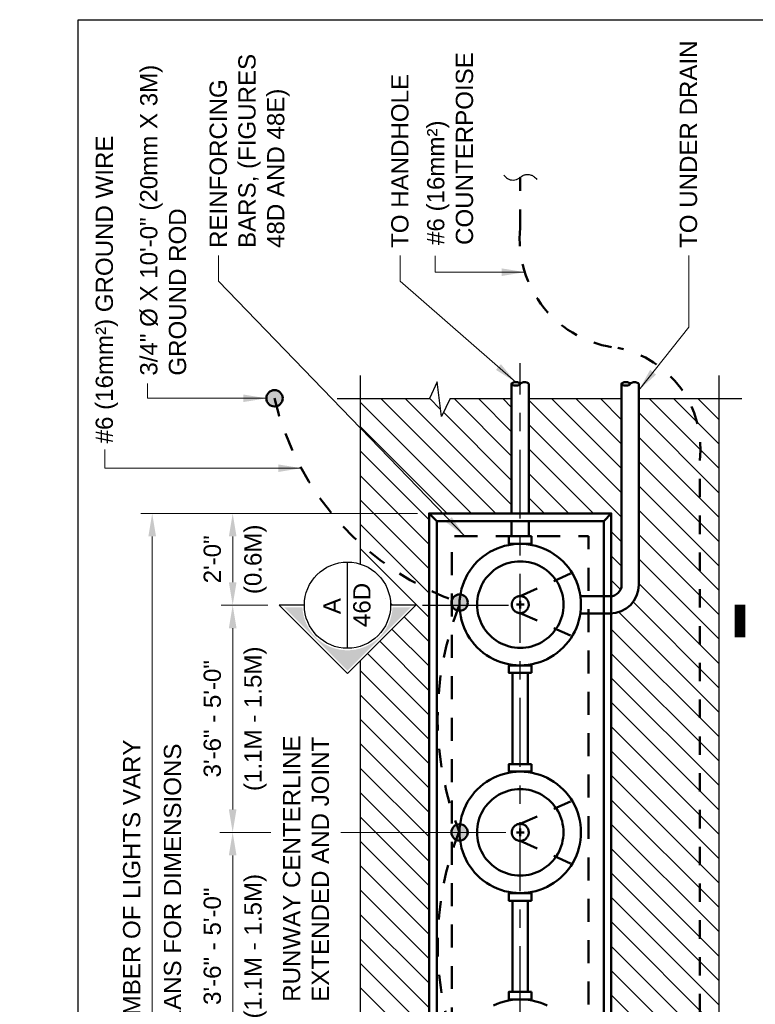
# Model space of a CAD drawing. Header units: inches. Extents: x -0.3 to 8.5, y 0 to 11.
# Tile 3 of 4: x -0.3 to 3.7, y 5.6 to 11. Entities that reach past the tile are written whole.
import ezdxf
from ezdxf.enums import TextEntityAlignment as Align

# ---------------------------------------------------------------- set-up
doc = ezdxf.new("R2010")
doc.units = ezdxf.units.IN
doc.header["$LTSCALE"] = 0.5
doc.header["$MEASUREMENT"] = 0
doc.header["$PDSIZE"] = 2
for name, pattern in [('CENTER2', [1.125, 0.75, -0.125, 0.125, -0.125]), ('DASHED2', [0.375, 0.25, -0.125]), ('HIDDEN2', [0.1875, 0.125, -0.0625])]:
    doc.linetypes.add(name, pattern=pattern)
doc.layers.get('0').update_dxf_attribs({"linetype": 'CONTINUOUS', "lineweight": 35})
doc.layers.get('DEFPOINTS').update_dxf_attribs({"linetype": 'CONTINUOUS', "lineweight": 35})
for name, color, linetype, lineweight in [('C-PVMT-PATT', 8, 'CONTINUOUS', 18), ('E-AFLD-LITE-APPR', 203, 'CONTINUOUS', 50), ('E-GRND-EQUI', 83, 'CONTINUOUS', 50), ('E-POWR-CNDT', 83, 'CONTINUOUS', 50), ('G-ANNO-REDL', 1, 'CONTINUOUS', 25)]:
    doc.layers.add(name, color=color, linetype=linetype, lineweight=lineweight)
for name, color, linetype in [('G-ANNO-DIMS', 7, 'CONTINUOUS'), ('G-ANNO-SYMB', 6, 'CONTINUOUS'), ('G-ANNO-SYMB @ 1', 6, 'CONTINUOUS'), ('G-ANNO-TEXT', 7, 'CONTINUOUS'), ('G-ANNO-TTLB', 7, 'CONTINUOUS')]:
    doc.layers.add(name, color=color, linetype=linetype)
doc.styles.add('01-E-BLDG-1_1', font='arial.ttf', dxfattribs={"height": 0.09375})
doc.styles.add('ARIAL', font='arial.ttf')
doc.dimstyles.new('01-E-BLDG-1_1', dxfattribs={"dimtxt": 0.09375, "dimasz": 0.125, "dimexe": 0.0625, "dimexo": 0.0625, "dimgap": 0.0625, "dimtad": 1, "dimdec": 4, "dimzin": 3, "dimdsep": 46, "dimlunit": 4, "dimtxsty": '01-E-BLDG-1_1', "dimcen": 0.0625, "dimclrd": 1, "dimclre": 1, "dimclrt": 256, "dimazin": 0, "dimtfac": 1, "dimtdec": 4, "dimtmove": 1, "dimatfit": 3, "dimfxl": 1, "dimfrac": 2, "dimtolj": 1, "dimtzin": 3, "dimlwd": 0, "dimlwe": 0, "dimarcsym": 0})

# ---------------------------------------------------------------- blocks, each defined once
blk = doc.blocks.new('G-DBRK')
at = {"color": 0, "linetype": 'ByBlock', "lineweight": -2}
blk.add_ellipse((0, -0.25), major_axis=(0, -0.25), ratio=0.4, dxfattribs=at)
blk.add_ellipse((0, -0.75), major_axis=(0, -0.25), ratio=0.4, start_param=0, end_param=3.141593, dxfattribs=at)
blk = doc.blocks.new('*U7')
blk.add_lwpolyline([(0, 4.5, 1.5, 1.5, 0), (0, 0, 0, 0, 0), (8.06, 0, 0, 0, 0)], format="xyseb")
blk = doc.blocks.new('*U6')
at = {"linetype": 'Continuous'}
blk.add_hatch(color=0, dxfattribs=at).paths.add_polyline_path([(-0.3556, 0), (-0.011, -0.3446), (-0.011, -0.2451, -0.956069), (-0.011, 0.2451), (-0.011, 0.3446)])
at = {"color": 0, "linetype": 'Continuous'}
for p, q in [((0, 0.3711), (-0.3711, 0)), ((0, 0.2344), (0, 0.3711)), ((-0.3711, 0), (0, -0.3711)), ((0, -0.3711), (0, -0.2344))]:
    blk.add_line(p, q, dxfattribs=at)
blk.add_line((-0.2344, 0), (0.2344, 0))
blk.add_circle((0, 0), 0.2344, dxfattribs=at)
at = {"color": 7, "linetype": 'Continuous', "lineweight": 0, "style": 'ARIAL'}
for tag, p in [('SEC_NUM', (-0.0052, 0.0837)), ('DWG_NUM', (0.0012, -0.0782))]:
    blk.add_attdef(tag, text='', height=0.0938, dxfattribs=at).set_placement(p, align=Align.MIDDLE_CENTER)
blk = doc.blocks.new('*D11')
at = {"layer": 'DEFPOINTS', "color": 0, "transparency": 16777216}
for p in [(0.8403, 6.5819), (2.404, 6.5819), (2.404, 5.3437)]:
    blk.add_point(p, dxfattribs=at)
at = {"layer": 'G-ANNO-DIMS', "color": 1, "lineweight": 0, "transparency": 16777216}
blk.add_line((0.8403, 5.4687), (0.8403, 6.4569), dxfattribs=at)
at = {"layer": 'G-ANNO-DIMS', "color": 1, "transparency": 16777216}
for points in [[(0.8195, 6.4569), (0.8611, 6.4569), (0.8403, 6.5819)], [(0.8195, 5.4687), (0.8611, 5.4687), (0.8403, 5.3437)]]:
    blk.add_solid(points, dxfattribs=at)
at = {"layer": 'G-ANNO-DIMS', "transparency": 16777216, "char_height": 0.09375, "attachment_point": 5, "rotation": 90, "style": '01-E-BLDG-1_1'}
for s, insert in [('\\A1;(1.1M - 1.5M)', (0.9643, 5.9628)), ('\\A1;3\'-6" - 5\'-0"', (0.7299, 5.9628))]:
    blk.add_mtext(s, dxfattribs=dict(at, insert=insert))
blk = doc.blocks.new('*D12')
at = {"layer": 'DEFPOINTS', "color": 0, "transparency": 16777216}
for p in [(0.8403, 7.8169), (1.0934, 7.8169), (2.404, 6.5819)]:
    blk.add_point(p, dxfattribs=at)
at = {"layer": 'G-ANNO-DIMS', "color": 1, "lineweight": 0, "transparency": 16777216}
for p, q in [((1.0309, 7.8169), (0.7778, 7.8169)), ((0.8403, 6.7069), (0.8403, 7.6919))]:
    blk.add_line(p, q, dxfattribs=at)
at = {"layer": 'G-ANNO-DIMS', "color": 1, "transparency": 16777216}
for points in [[(0.8195, 7.6919), (0.8611, 7.6919), (0.8403, 7.8169)], [(0.8195, 6.7069), (0.8611, 6.7069), (0.8403, 6.5819)]]:
    blk.add_solid(points, dxfattribs=at)
at = {"layer": 'G-ANNO-DIMS', "transparency": 16777216, "char_height": 0.09375, "attachment_point": 5, "rotation": 90, "style": '01-E-BLDG-1_1'}
for s, insert in [('\\A1;(1.1M - 1.5M)', (0.9643, 7.1994)), ('\\A1;3\'-6" - 5\'-0"', (0.7299, 7.1994))]:
    blk.add_mtext(s, dxfattribs=dict(at, insert=insert))
blk = doc.blocks.new('*D13')
at = {"layer": 'DEFPOINTS', "color": 0, "transparency": 16777216}
for p in [(0.8403, 8.3154), (1.9087, 8.3154), (1.0934, 7.8169)]:
    blk.add_point(p, dxfattribs=at)
at = {"layer": 'G-ANNO-DIMS', "color": 1, "lineweight": 0, "transparency": 16777216}
for p, q in [((1.8462, 8.3154), (0.7778, 8.3154)), ((0.8403, 7.9419), (0.8403, 8.1904)), ((1.0309, 7.8169), (0.7778, 7.8169))]:
    blk.add_line(p, q, dxfattribs=at)
at = {"layer": 'G-ANNO-DIMS', "color": 1, "transparency": 16777216}
for points in [[(0.8195, 8.1904), (0.8611, 8.1904), (0.8403, 8.3154)], [(0.8195, 7.9419), (0.8611, 7.9419), (0.8403, 7.8169)]]:
    blk.add_solid(points, dxfattribs=at)
at = {"layer": 'G-ANNO-DIMS', "transparency": 16777216, "char_height": 0.09375, "attachment_point": 5, "rotation": 90, "style": '01-E-BLDG-1_1'}
for s, insert in [('\\A1;2\'-0"', (0.7299, 8.0662)), ('\\A1;(0.6M)', (0.9643, 8.0662))]:
    blk.add_mtext(s, dxfattribs=dict(at, insert=insert))
blk = doc.blocks.new('*D14')
at = {"layer": 'DEFPOINTS', "color": 0, "transparency": 16777216}
for p in [(0.4026, 8.3154), (1.9087, 8.3154), (1.9087, 2.372)]:
    blk.add_point(p, dxfattribs=at)
at = {"layer": 'G-ANNO-DIMS', "color": 1, "lineweight": 0, "transparency": 16777216}
for p, q in [((1.8462, 8.3154), (0.3401, 8.3154)), ((0.4026, 2.497), (0.4026, 8.1904)), ((1.8462, 2.372), (0.3401, 2.372))]:
    blk.add_line(p, q, dxfattribs=at)
at = {"layer": 'G-ANNO-DIMS', "color": 1, "transparency": 16777216}
for points in [[(0.3818, 8.1904), (0.4235, 8.1904), (0.4026, 8.3154)], [(0.3818, 2.497), (0.4235, 2.497), (0.4026, 2.372)]]:
    blk.add_solid(points, dxfattribs=at)
at = {"layer": 'G-ANNO-DIMS', "transparency": 16777216, "char_height": 0.09375, "attachment_point": 5, "rotation": 90, "style": '01-E-BLDG-1_1'}
for s, insert in [('\\A1;NOTE: LIGHT SPACING AND NUMBER OF LIGHTS VARY', (0.2916, 5.3437)), ('\\A1;REFER TO SYSTEM LAYOUT PLANS FOR DIMENSIONS', (0.5136, 5.3437))]:
    blk.add_mtext(s, dxfattribs=dict(at, insert=insert))
blk = doc.blocks.new('BREAK')
at = {"color": 0, "linetype": 'Continuous', "flags": 128}
blk.add_lwpolyline([(0, 0), (0.046625, 0.097375), (0.069125, -0.090125), (0.112375, 0)], dxfattribs=at)
blk = doc.blocks.new('G-TDT2')
at = {"linetype": 'ByBlock', "lineweight": -2}
h = blk.add_hatch(color=256, dxfattribs=at)
edge = h.paths.add_edge_path()
edge.add_arc((0, 0), 0.0444, 0, 360)
at = {"color": 0, "linetype": 'ByBlock', "lineweight": -2}
blk.add_circle((0, 0), 0.0444, dxfattribs=at)
blk = doc.blocks.new('G-TSQIG')
at = {"color": 0, "linetype": 'ByBlock', "lineweight": -2}
blk.add_spline([(0.0118, 0.0893), (-0.0035, 0.0751), (-0.0147, 0.0481), (-0.009, 0.0131), (0, 0), (0.0112, -0.0179), (0.0152, -0.0359), (0.0121, -0.059), (0.0042, -0.0741), (-0.0118, -0.0893)], degree=3, dxfattribs=at)

msp = doc.modelspace()

# ---------------------------------------------------------------- hatches: boundary and pattern name
at = {"layer": 'C-PVMT-PATT'}
h = msp.add_hatch(dxfattribs=at)
h.set_pattern_fill('ANSI31', color=256, scale=0.75, angle=90.00005, style=0)
h.set_pattern_definition([(135.00005, (7.86117, -8.4115), (-0.0662912, -0.0662913), [])])
h.paths.add_polyline_path([(1.90873, 8.3154), (2.8993, 8.3154), (2.8993, 2.37097), (1.90873, 2.37097)], flags=16)
edge = h.paths.add_edge_path()
edge.add_line((2.95502, 7.92807), (2.95502, 8.9404))
edge.add_line((2.95502, 8.9404), (2.45089, 8.9404))
edge.add_line((2.45089, 8.9404), (2.45089, 8.3154))
edge.add_line((2.45089, 8.3154), (2.35714, 8.3154))
edge.add_line((2.35714, 8.3154), (2.35714, 8.9404))
edge.add_line((2.35714, 8.9404), (2.02209, 8.9404))
edge.add_line((2.02209, 8.9404), (1.97546, 8.84302))
edge.add_line((1.97546, 8.84302), (1.95296, 9.03052))
edge.add_line((1.95296, 9.03052), (1.90971, 8.9404))
edge.add_line((1.90971, 8.9404), (1.53341, 8.9404))
edge.add_line((1.53341, 8.9404), (1.53373, 8.04085))
edge.add_arc((1.46449, 7.81693), 0.23438, 360, 432.81775, ccw=False)
edge.add_line((1.69887, 7.81693), (1.83555, 7.81693))
edge.add_line((1.83555, 7.81693), (1.53373, 7.5151))
edge.add_line((1.53373, 7.5151), (1.53373, 5.305))
edge.add_line((1.53373, 5.305), (1.62385, 5.26175))
edge.add_line((1.62385, 5.26175), (1.43635, 5.23925))
edge.add_line((1.43635, 5.23925), (1.53373, 5.19263))
edge.add_line((1.53373, 5.19263), (1.53383, 1.74698))
edge.add_line((1.53383, 1.74698), (1.9676, 1.74698))
edge.add_line((1.9676, 1.74698), (2.01085, 1.8371))
edge.add_line((2.01085, 1.8371), (2.03335, 1.6496))
edge.add_line((2.03335, 1.6496), (2.07998, 1.74698))
edge.add_line((2.07998, 1.74698), (2.35714, 1.74698))
edge.add_line((2.35714, 1.74698), (2.35714, 2.37198))
edge.add_line((2.35714, 2.37198), (2.45089, 2.37198))
edge.add_line((2.45089, 2.37198), (2.45089, 1.74698))
edge.add_line((2.45089, 1.74698), (3.48391, 1.74698))
edge.add_line((3.48391, 1.74698), (3.48391, 5.19263))
edge.add_line((3.48391, 5.19263), (3.38654, 5.23925))
edge.add_line((3.38654, 5.23925), (3.57404, 5.26175))
edge.add_line((3.57404, 5.26175), (3.48391, 5.305))
edge.add_line((3.48391, 5.305), (3.48391, 8.9404))
edge.add_line((3.48391, 8.9404), (3.04877, 8.9404))
edge.add_line((3.04877, 8.9404), (3.04877, 7.92807))
edge.add_arc((2.89252, 7.92807), 0.15625, 272.48531, 360, ccw=False)
edge.add_line((2.8993, 7.77197), (2.8993, 7.86594))
edge.add_arc((2.89252, 7.92807), 0.0625, 276.22355, 360)

# ---------------------------------------------------------------- linework, layer by layer
at = {"layer": 'E-AFLD-LITE-APPR'}
for p, q in [((1.95, 8.27413), (1.90873, 8.3154)), ((2.85802, 8.27413), (2.8993, 8.3154)), ((2.42465, 7.82011), (2.38338, 7.82011)), ((2.40401, 7.84075), (2.40401, 7.79948)), ((2.40401, 6.60254), (2.40401, 6.56126)), ((2.42465, 6.5819), (2.38338, 6.5819))]:
    msp.add_line(p, q, dxfattribs=at)
at = {"layer": 'E-AFLD-LITE-APPR', "linetype": 'HIDDEN2'}
for p, q in [((2.40418, 7.86628), (2.68567, 7.99212)), ((2.40418, 7.774), (2.68569, 7.64815)), ((2.40401, 6.62804), (2.68564, 6.75395)), ((2.40401, 6.53576), (2.68564, 6.40985))]:
    msp.add_line(p, q, dxfattribs=at)
at = {"layer": 'E-AFLD-LITE-APPR'}
for points in [[(2.8993, 2.37198), (2.8993, 8.3154), (1.90873, 8.3154), (1.90873, 2.37198)], [(2.85802, 2.41325), (2.85802, 8.27413), (1.95, 8.27413), (1.95, 2.41325)], [(2.40401, 7.48992), (2.42561, 7.49063), (2.44711, 7.49275), (2.46843, 7.49627), (2.48947, 7.50118), (2.51015, 7.50745), (2.53037, 7.51506), (2.55005, 7.52398), (2.56911, 7.53416), (2.58746, 7.54557), (2.60502, 7.55816), (2.62172, 7.57186), (2.63749, 7.58663), (2.65226, 7.6024), (2.66597, 7.61911), (2.67856, 7.63667), (2.68997, 7.65502), (2.70015, 7.67408), (2.70907, 7.69376), (2.71668, 7.71398), (2.72295, 7.73465), (2.72786, 7.7557), (2.73138, 7.77702), (2.7335, 7.79852), (2.7342, 7.82011), (2.7335, 7.84171), (2.73138, 7.86321), (2.72786, 7.88453), (2.72295, 7.90557), (2.71668, 7.92625), (2.70907, 7.94647), (2.70015, 7.96615), (2.68997, 7.98521), (2.67856, 8.00356), (2.66597, 8.02112), (2.65226, 8.03782), (2.63749, 8.05359), (2.62172, 8.06836), (2.60502, 8.08207), (2.58746, 8.09466), (2.56911, 8.10607), (2.55005, 8.11625), (2.53037, 8.12517), (2.51015, 8.13278), (2.48947, 8.13905), (2.46843, 8.14396), (2.44711, 8.14748), (2.42561, 8.1496), (2.40401, 8.1503), (2.38242, 8.1496), (2.36091, 8.14748), (2.3396, 8.14396), (2.31855, 8.13905), (2.29788, 8.13278), (2.27765, 8.12517), (2.25797, 8.11625), (2.23892, 8.10607), (2.22057, 8.09466), (2.20301, 8.08207), (2.1863, 8.06836), (2.17053, 8.05359), (2.15576, 8.03782), (2.14205, 8.02112), (2.12947, 8.00356), (2.11806, 7.98521), (2.10787, 7.96615), (2.09896, 7.94647), (2.09135, 7.92625), (2.08507, 7.90557), (2.08017, 7.88453), (2.07665, 7.86321), (2.07453, 7.84171), (2.07382, 7.82011), (2.07453, 7.79852), (2.07665, 7.77702), (2.08017, 7.7557), (2.08507, 7.73465), (2.09135, 7.71398), (2.09896, 7.69376), (2.10787, 7.67408), (2.11806, 7.65502), (2.12947, 7.63667), (2.14205, 7.61911), (2.15576, 7.6024), (2.17053, 7.58663), (2.1863, 7.57186), (2.20301, 7.55816), (2.22057, 7.54557), (2.23892, 7.53416), (2.25797, 7.52398), (2.27765, 7.51506), (2.29788, 7.50745), (2.31855, 7.50118), (2.3396, 7.49627), (2.36091, 7.49275), (2.38242, 7.49063)], [(2.40418, 7.58504), (2.41956, 7.58554), (2.43487, 7.58705), (2.45005, 7.58955), (2.46503, 7.59305), (2.47975, 7.59751), (2.49415, 7.60293), (2.50817, 7.60928), (2.52174, 7.61653), (2.5348, 7.62466), (2.54731, 7.63362), (2.5592, 7.64338), (2.57043, 7.6539), (2.58094, 7.66513), (2.5907, 7.67702), (2.59967, 7.68952), (2.60779, 7.70259), (2.61504, 7.71616), (2.62139, 7.73017), (2.62681, 7.74457), (2.63128, 7.75929), (2.63477, 7.77427), (2.63728, 7.78945), (2.63878, 7.80477), (2.63929, 7.82014), (2.63878, 7.83552), (2.63728, 7.85083), (2.63477, 7.86601), (2.63128, 7.88099), (2.62681, 7.89571), (2.62139, 7.91011), (2.61504, 7.92413), (2.60779, 7.93769), (2.59967, 7.95076), (2.5907, 7.96326), (2.58094, 7.97516), (2.57043, 7.98639), (2.5592, 7.9969), (2.54731, 8.00666), (2.5348, 8.01562), (2.52174, 8.02375), (2.50817, 8.031), (2.49415, 8.03735), (2.47975, 8.04277), (2.46503, 8.04724), (2.45005, 8.05073), (2.43487, 8.05323), (2.41956, 8.05474), (2.40418, 8.05525), (2.38881, 8.05474), (2.37349, 8.05323), (2.35832, 8.05073), (2.34333, 8.04724), (2.32861, 8.04277), (2.31421, 8.03735), (2.3002, 8.031), (2.28663, 8.02375), (2.27357, 8.01562), (2.26106, 8.00666), (2.24917, 7.9969), (2.23794, 7.98639), (2.22742, 7.97516), (2.21766, 7.96326), (2.2087, 7.95076), (2.20058, 7.93769), (2.19332, 7.92413), (2.18697, 7.91011), (2.18155, 7.89571), (2.17709, 7.88099), (2.17359, 7.86601), (2.17109, 7.85083), (2.16958, 7.83552), (2.16908, 7.82014), (2.16958, 7.80477), (2.17109, 7.78945), (2.17359, 7.77427), (2.17709, 7.75929), (2.18155, 7.74457), (2.18697, 7.73017), (2.19332, 7.71616), (2.20058, 7.70259), (2.2087, 7.68952), (2.21766, 7.67702), (2.22742, 7.66513), (2.23794, 7.6539), (2.24917, 7.64338), (2.26106, 7.63362), (2.27357, 7.62466), (2.28663, 7.61653), (2.3002, 7.60928), (2.31421, 7.60293), (2.32861, 7.59751), (2.34333, 7.59305), (2.35832, 7.58955), (2.37349, 7.58705), (2.38881, 7.58554)], [(2.42465, 7.77884), (2.42191, 7.77758), (2.41909, 7.7765), (2.4162, 7.77561), (2.41326, 7.77491), (2.41029, 7.7744), (2.40728, 7.77409), (2.40427, 7.77397), (2.40125, 7.77405), (2.39824, 7.77433), (2.39526, 7.77481), (2.39231, 7.77548), (2.38942, 7.77634), (2.38659, 7.77739), (2.38383, 7.77862), (2.38116, 7.78002), (2.37859, 7.78161), (2.37612, 7.78335), (2.37378, 7.78525), (2.37156, 7.78731), (2.36949, 7.7895), (2.36756, 7.79182), (2.36579, 7.79427), (2.36418, 7.79682), (2.36274, 7.79948), (2.36148, 7.80222), (2.3604, 7.80504), (2.35951, 7.80793), (2.3588, 7.81086), (2.3583, 7.81384), (2.35798, 7.81684), (2.35787, 7.81986), (2.35795, 7.82288), (2.35823, 7.82589), (2.35871, 7.82887), (2.35937, 7.83181), (2.36024, 7.83471), (2.36128, 7.83754), (2.36251, 7.8403), (2.36392, 7.84297), (2.3655, 7.84554), (2.36725, 7.848), (2.36915, 7.85035), (2.3712, 7.85256), (2.3734, 7.85464), (2.37572, 7.85657), (2.37816, 7.85834), (2.38072, 7.85995), (2.38338, 7.86139), (2.38612, 7.86265), (2.38894, 7.86373), (2.39182, 7.86462), (2.39476, 7.86532), (2.39774, 7.86583), (2.40074, 7.86614), (2.40376, 7.86626), (2.40678, 7.86618), (2.40978, 7.8659), (2.41277, 7.86542), (2.41571, 7.86475), (2.4186, 7.86389), (2.42144, 7.86284), (2.42419, 7.86161), (2.42686, 7.8602), (2.42944, 7.85862), (2.4319, 7.85688), (2.43425, 7.85498), (2.43646, 7.85292), (2.43854, 7.85073), (2.44047, 7.84841), (2.44224, 7.84596), (2.44385, 7.84341), (2.44529, 7.84075), (2.44655, 7.83801), (2.44763, 7.83519), (2.44852, 7.8323), (2.44922, 7.82937), (2.44973, 7.82639), (2.45004, 7.82339), (2.45016, 7.82037), (2.45008, 7.81735), (2.4498, 7.81434), (2.44932, 7.81136), (2.44865, 7.80842), (2.44779, 7.80552), (2.44674, 7.80269), (2.44551, 7.79993), (2.4441, 7.79726), (2.44252, 7.79469), (2.44078, 7.79222), (2.43887, 7.78988), (2.43682, 7.78766), (2.43463, 7.78559), (2.43231, 7.78366), (2.42986, 7.78189), (2.4273, 7.78028)], [(2.40401, 6.25171), (2.42561, 6.25242), (2.44711, 6.25454), (2.46843, 6.25806), (2.48947, 6.26296), (2.51015, 6.26923), (2.53037, 6.27684), (2.55005, 6.28576), (2.56911, 6.29595), (2.58746, 6.30736), (2.60502, 6.31994), (2.62172, 6.33365), (2.63749, 6.34842), (2.65226, 6.36419), (2.66597, 6.38089), (2.67856, 6.39846), (2.68997, 6.41681), (2.70015, 6.43586), (2.70907, 6.45554), (2.71668, 6.47576), (2.72295, 6.49644), (2.72786, 6.51748), (2.73138, 6.5388), (2.7335, 6.56031), (2.7342, 6.5819), (2.7335, 6.6035), (2.73138, 6.625), (2.72786, 6.64632), (2.72295, 6.66736), (2.71668, 6.68804), (2.70907, 6.70826), (2.70015, 6.72794), (2.68997, 6.747), (2.67856, 6.76534), (2.66597, 6.78291), (2.65226, 6.79961), (2.63749, 6.81538), (2.62172, 6.83015), (2.60502, 6.84386), (2.58746, 6.85644), (2.56911, 6.86785), (2.55005, 6.87804), (2.53037, 6.88696), (2.51015, 6.89457), (2.48947, 6.90084), (2.46843, 6.90575), (2.44711, 6.90927), (2.42561, 6.91138), (2.40401, 6.91209), (2.38242, 6.91138), (2.36091, 6.90927), (2.3396, 6.90575), (2.31855, 6.90084), (2.29788, 6.89457), (2.27765, 6.88696), (2.25797, 6.87804), (2.23892, 6.86785), (2.22057, 6.85644), (2.20301, 6.84386), (2.1863, 6.83015), (2.17053, 6.81538), (2.15576, 6.79961), (2.14205, 6.78291), (2.12947, 6.76534), (2.11806, 6.747), (2.10787, 6.72794), (2.09896, 6.70826), (2.09135, 6.68804), (2.08507, 6.66736), (2.08017, 6.64632), (2.07665, 6.625), (2.07453, 6.6035), (2.07382, 6.5819), (2.07453, 6.56031), (2.07665, 6.5388), (2.08017, 6.51748), (2.08507, 6.49644), (2.09135, 6.47576), (2.09896, 6.45554), (2.10787, 6.43586), (2.11806, 6.41681), (2.12947, 6.39846), (2.14205, 6.38089), (2.15576, 6.36419), (2.17053, 6.34842), (2.1863, 6.33365), (2.20301, 6.31994), (2.22057, 6.30736), (2.23892, 6.29595), (2.25797, 6.28576), (2.27765, 6.27684), (2.29788, 6.26923), (2.31855, 6.26296), (2.3396, 6.25806), (2.36091, 6.25454), (2.38242, 6.25242)], [(2.40401, 6.3468), (2.41939, 6.3473), (2.4347, 6.34881), (2.44988, 6.35131), (2.46486, 6.35481), (2.47958, 6.35927), (2.49398, 6.36469), (2.508, 6.37104), (2.52157, 6.37829), (2.53463, 6.38642), (2.54714, 6.39538), (2.55903, 6.40514), (2.57026, 6.41566), (2.58077, 6.42689), (2.59053, 6.43878), (2.5995, 6.45128), (2.60762, 6.46435), (2.61487, 6.47792), (2.62122, 6.49193), (2.62664, 6.50633), (2.63111, 6.52105), (2.6346, 6.53603), (2.63711, 6.55121), (2.63861, 6.56652), (2.63912, 6.5819), (2.63861, 6.59728), (2.63711, 6.61259), (2.6346, 6.62777), (2.63111, 6.64275), (2.62664, 6.65747), (2.62122, 6.67187), (2.61487, 6.68589), (2.60762, 6.69945), (2.5995, 6.71252), (2.59053, 6.72502), (2.58077, 6.73692), (2.57026, 6.74815), (2.55903, 6.75866), (2.54714, 6.76842), (2.53463, 6.77738), (2.52157, 6.78551), (2.508, 6.79276), (2.49398, 6.79911), (2.47958, 6.80453), (2.46486, 6.809), (2.44988, 6.81249), (2.4347, 6.81499), (2.41939, 6.8165), (2.40401, 6.81701), (2.38864, 6.8165), (2.37332, 6.81499), (2.35814, 6.81249), (2.34316, 6.809), (2.32844, 6.80453), (2.31404, 6.79911), (2.30003, 6.79276), (2.28646, 6.78551), (2.27339, 6.77738), (2.26089, 6.76842), (2.249, 6.75866), (2.23777, 6.74815), (2.22725, 6.73692), (2.21749, 6.72502), (2.20853, 6.71252), (2.20041, 6.69945), (2.19315, 6.68589), (2.1868, 6.67187), (2.18138, 6.65747), (2.17692, 6.64275), (2.17342, 6.62777), (2.17092, 6.61259), (2.16941, 6.59728), (2.16891, 6.5819), (2.16941, 6.56652), (2.17092, 6.55121), (2.17342, 6.53603), (2.17692, 6.52105), (2.18138, 6.50633), (2.1868, 6.49193), (2.19315, 6.47792), (2.20041, 6.46435), (2.20853, 6.45128), (2.21749, 6.43878), (2.22725, 6.42689), (2.23777, 6.41566), (2.249, 6.40514), (2.26089, 6.39538), (2.27339, 6.38642), (2.28646, 6.37829), (2.30003, 6.37104), (2.31404, 6.36469), (2.32844, 6.35927), (2.34316, 6.35481), (2.35814, 6.35131), (2.37332, 6.34881), (2.38864, 6.3473)], [(2.42465, 6.54063), (2.42191, 6.53937), (2.41909, 6.53829), (2.4162, 6.53739), (2.41326, 6.53669), (2.41029, 6.53618), (2.40728, 6.53587), (2.40427, 6.53576), (2.40125, 6.53584), (2.39824, 6.53612), (2.39526, 6.53659), (2.39231, 6.53726), (2.38942, 6.53812), (2.38659, 6.53917), (2.38383, 6.5404), (2.38116, 6.54181), (2.37859, 6.54339), (2.37612, 6.54514), (2.37378, 6.54704), (2.37156, 6.54909), (2.36949, 6.55129), (2.36756, 6.55361), (2.36579, 6.55605), (2.36418, 6.55861), (2.36274, 6.56126), (2.36148, 6.56401), (2.3604, 6.56683), (2.35951, 6.56971), (2.3588, 6.57265), (2.3583, 6.57563), (2.35798, 6.57863), (2.35787, 6.58165), (2.35795, 6.58467), (2.35823, 6.58767), (2.35871, 6.59065), (2.35937, 6.5936), (2.36024, 6.59649), (2.36128, 6.59933), (2.36251, 6.60208), (2.36392, 6.60475), (2.3655, 6.60733), (2.36725, 6.60979), (2.36915, 6.61214), (2.3712, 6.61435), (2.3734, 6.61643), (2.37572, 6.61836), (2.37816, 6.62013), (2.38072, 6.62174), (2.38338, 6.62317), (2.38612, 6.62444), (2.38894, 6.62552), (2.39182, 6.62641), (2.39476, 6.62711), (2.39774, 6.62762), (2.40074, 6.62793), (2.40376, 6.62805), (2.40678, 6.62796), (2.40978, 6.62768), (2.41277, 6.62721), (2.41571, 6.62654), (2.4186, 6.62568), (2.42144, 6.62463), (2.42419, 6.6234), (2.42686, 6.62199), (2.42944, 6.62041), (2.4319, 6.61866), (2.43425, 6.61676), (2.43646, 6.61471), (2.43854, 6.61252), (2.44047, 6.61019), (2.44224, 6.60775), (2.44385, 6.60519), (2.44529, 6.60254), (2.44655, 6.59979), (2.44763, 6.59697), (2.44852, 6.59409), (2.44922, 6.59115), (2.44973, 6.58818), (2.45004, 6.58517), (2.45016, 6.58215), (2.45008, 6.57914), (2.4498, 6.57613), (2.44932, 6.57315), (2.44865, 6.5702), (2.44779, 6.56731), (2.44674, 6.56448), (2.44551, 6.56172), (2.4441, 6.55905), (2.44252, 6.55648), (2.44078, 6.55401), (2.43887, 6.55167), (2.43682, 6.54945), (2.43463, 6.54738), (2.43231, 6.54545), (2.42986, 6.54367), (2.4273, 6.54207)]]:
    msp.add_lwpolyline(points, close=True, dxfattribs=at)
at = {"layer": 'E-AFLD-LITE-APPR', "linetype": 'DASHED2', "flags": 128}
msp.add_lwpolyline([(2.77548, 2.4958), (2.77548, 8.19158), (2.03255, 8.19158), (2.03255, 2.4958)], close=True, dxfattribs=at)
at = {"layer": 'E-AFLD-LITE-APPR'}
msp.add_lwpolyline([(2.55005, 5.63983), (2.53037, 5.64874), (2.51015, 5.65635), (2.48947, 5.66263), (2.46843, 5.66753), (2.44711, 5.67105), (2.42561, 5.67317), (2.40401, 5.67388), (2.38242, 5.67317), (2.36091, 5.67105), (2.3396, 5.66753), (2.31855, 5.66263), (2.29788, 5.65635), (2.27765, 5.64874), (2.25797, 5.63983)], dxfattribs=at)
at = {"layer": 'E-GRND-EQUI', "linetype": 'HIDDEN2'}
for p, q in [((2.40401, 9.86886), (2.40401, 10.14336)), ((3.38055, 2.00363), (3.38055, 8.60388))]:
    msp.add_line(p, q, dxfattribs=at)
for centre, radius, start, end in [((2.99521, 9.80718), 0.59441, 174.04401, 264.13651), ((2.82463, 8.66726), 0.55952, 353.49615, 78.6767), ((2.58382, 9.3039), 1.55866, 193.43608, 250.91459), ((3.62439, 7.20101), 1.6696, 158.23427, 201.76573), ((3.62474, 5.97359), 1.6696, 158.23427, 201.76573)]:
    msp.add_arc(centre, radius, start, end, dxfattribs=at)
at = {"layer": 'E-POWR-CNDT'}
for p, q in [((2.35714, 9.02001), (2.35714, 8.3154)), ((2.45089, 8.3154), (2.45089, 9.02001)), ((2.95502, 9.02001), (2.95502, 7.92807)), ((3.04877, 7.92807), (3.04877, 9.02001)), ((2.35714, 8.27413), (2.35714, 8.19158)), ((2.45089, 8.19158), (2.45089, 8.27413)), ((2.89252, 7.86557), (2.73099, 7.86557)), ((2.73052, 7.77182), (2.89252, 7.77182))]:
    msp.add_line(p, q, dxfattribs=at)
for points in [[(2.46592, 8.19158), (2.46592, 8.1503), (2.3421, 8.1503), (2.3421, 8.19158)], [(2.46592, 7.44865), (2.46592, 7.48992), (2.3421, 7.48992), (2.3421, 7.44865)], [(2.46592, 6.95337), (2.46592, 6.91209), (2.3421, 6.91209), (2.3421, 6.95337)], [(2.46592, 6.21044), (2.46592, 6.25171), (2.3421, 6.25171), (2.3421, 6.21044)], [(2.46592, 5.71515), (2.46592, 5.67388), (2.3421, 5.67388), (2.3421, 5.71515)]]:
    msp.add_lwpolyline(points, close=True, dxfattribs=at)
for points in [[(2.36274, 7.44865), (2.36274, 6.95337)], [(2.44529, 6.95337), (2.44529, 7.44865)], [(2.36274, 6.21044), (2.36274, 5.71515)], [(2.44529, 5.71515), (2.44529, 6.21044)]]:
    msp.add_lwpolyline(points, dxfattribs=at)
for radius in [0.0625, 0.15625]:
    msp.add_arc((2.89252, 7.92807), radius, 270, 0, dxfattribs=at)
at = {"layer": 'G-ANNO-DIMS', "color": 1}
msp.add_line((1.87328, 7.81693), (2.34031, 7.81693), dxfattribs=at)
at = {"layer": 'G-ANNO-DIMS', "color": 1, "lineweight": 0}
for p, q in [((0.77112, 6.5819), (1.0475, 6.5819)), ((1.42753, 6.5819), (2.32577, 6.5819))]:
    msp.add_line(p, q, dxfattribs=at)
at = {"layer": 'G-ANNO-REDL', "linetype": 'CENTER2'}
msp.add_line((2.40398, 1.53734), (2.40401, 9.13224), dxfattribs=at)
at = {"layer": 'G-ANNO-SYMB'}
for p, q in [((1.53373, 9.0654), (1.53373, 8.04085)), ((3.48391, 9.0654), (3.48391, 5.305)), ((1.40873, 8.9404), (1.90971, 8.9404)), ((2.02209, 8.9404), (2.35714, 8.9404)), ((2.45089, 8.9404), (2.95502, 8.9404)), ((3.04877, 8.9404), (3.60891, 8.9404)), ((1.53373, 7.5151), (1.53373, 5.305))]:
    msp.add_line(p, q, dxfattribs=at)
at = {"layer": 'G-ANNO-TTLB'}
msp.add_lwpolyline([(0, 11), (8.5, 11), (8.5, 0), (0, 0)], close=True, dxfattribs=at)

# ---------------------------------------------------------------- block references
at = {"layer": 'E-GRND-EQUI', "rotation": 90}
for p in [(1.06782, 8.94173), (2.07418, 7.83091), (2.07382, 6.5819)]:
    msp.add_blockref('G-TDT2', p, dxfattribs=at)
at = {"layer": 'E-POWR-CNDT', "xscale": 0.09375, "yscale": 0.09375, "zscale": 0.09375, "rotation": 90}
for p in [(2.35714, 9.02001), (2.95502, 9.02001)]:
    msp.add_blockref('G-DBRK', p, dxfattribs=at)
at = {"layer": 'G-ANNO-SYMB', "rotation": 179.9999999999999}
msp.add_blockref('BREAK', (2.02209, 8.9404), dxfattribs=at)
at = {"layer": 'G-ANNO-SYMB', "xscale": 0.03937007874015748, "yscale": 0.03937007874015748, "zscale": 0.03937007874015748, "rotation": 179.9999999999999}
msp.add_blockref('*U7', (3.59907, 7.82011), dxfattribs=at)
at = {"layer": 'G-ANNO-SYMB @ 1', "rotation": 90}
msp.add_blockref('*U6', (1.46449, 7.81693), dxfattribs=at).add_auto_attribs({'SEC_NUM': 'A', 'DWG_NUM': '46D'})
at = {"layer": 'G-ANNO-TEXT', "color": 1, "rotation": 90}
msp.add_blockref('G-TSQIG', (2.40401, 10.14336), dxfattribs=at)

# ---------------------------------------------------------------- texts
at = {"layer": 'G-ANNO-TEXT', "char_height": 0.09375, "attachment_point": 1, "rotation": 90, "style": '01-E-BLDG-1_1'}
for s, insert, width in [('TO UNDER DRAIN', (3.27169, 9.7591), 1.2619087), ('3/4" %%C X 10\'-0" (20mm X 3M)\\PGROUND ROD', (0.33694, 9.06496), 1.7403223), ('#6 (16mm²) COUNTERPOISE', (1.89733, 9.7754), 1.2000724), ('REINFORCING BARS, (FIGURES 48D AND 48E)', (0.71481, 9.7591), 1.1737732), ('TO HANDHOLE', (1.70243, 9.7591), 1.1737732), ('#6 (16mm²) GROUND WIRE', (0.09525, 8.6967), 2.10908), ('RUNWAY CENTERLINE EXTENDED AND JOINT', (1.11368, 5.66089), 1.5558074)]:
    msp.add_mtext(s, dxfattribs=dict(at, insert=insert, width=width))

# ---------------------------------------------------------------- dimensions: what is measured, and where the dimension line sits
at = {"layer": 'G-ANNO-DIMS'}
for base, p1, text, picture, middle in [((0.40263, 8.3154), (1.90873, 2.37198), 'NOTE: LIGHT SPACING AND NUMBER OF LIGHTS VARY\\XREFER TO SYSTEM LAYOUT PLANS FOR DIMENSIONS', '*D14', (0.40263, 5.34369)), ((0.8403, 8.3154), (1.09343, 7.81693), '2\'-0"\\X(0.6M)', '*D13', (0.8403, 8.06616))]:
    dim = msp.add_linear_dim(base=base, p1=p1, p2=(1.90873, 8.3154), angle=90, text=text, dimstyle='01-E-BLDG-1_1', dxfattribs=at)
    dim.commit()
    dim.dimension.update_dxf_attribs({"geometry": picture, "text_midpoint": middle})
for base, p1, p2, override, picture, middle in [((0.8403, 7.81693), (2.404, 6.5819), (1.09343, 7.81693), {"dimse1": 1}, '*D12', (0.8403, 7.19941)), ((0.8403, 6.5819), (2.40401, 5.34369), (2.40401, 6.5819), {"dimse1": 1, "dimse2": 1}, '*D11', (0.8403, 5.96279))]:
    dim = msp.add_linear_dim(base=base, p1=p1, p2=p2, angle=90, text='3\'-6" - 5\'-0"\\X(1.1M - 1.5M)', dimstyle='01-E-BLDG-1_1', override=override, dxfattribs=at)
    dim.commit()
    dim.dimension.update_dxf_attribs({"geometry": picture, "text_midpoint": middle})

# ---------------------------------------------------------------- leaders
at = {"layer": 'G-ANNO-TEXT'}
for points in [[(2.10315, 8.19158, -0.02363), (0.7633, 9.57882, -0.02363), (0.7633, 9.71853, -0.02363)], [(2.37953, 9.02937, -0.02363), (1.75091, 9.57882, -0.02363), (1.75091, 9.71853, -0.02363)], [(3.04877, 8.98554, -0.02363), (3.32018, 9.32841, -0.02363), (3.32018, 9.71853, -0.02363)]]:
    msp.add_leader(points, dimstyle='01-E-BLDG-1_1', dxfattribs=at)
for points in [[(2.42865, 9.62738), (1.9415, 9.62738), (1.9415, 9.716)], [(1.02341, 8.94173), (0.37786, 8.94173), (0.37786, 9.02185)], [(1.21325, 8.56164), (0.14594, 8.56164), (0.14594, 8.66337)]]:
    msp.add_leader(points, dimstyle='01-E-BLDG-1_1', override={"dimgap": 0.0625, "dimtad": 0}, dxfattribs=at)

doc.saveas('drawing.dxf')
